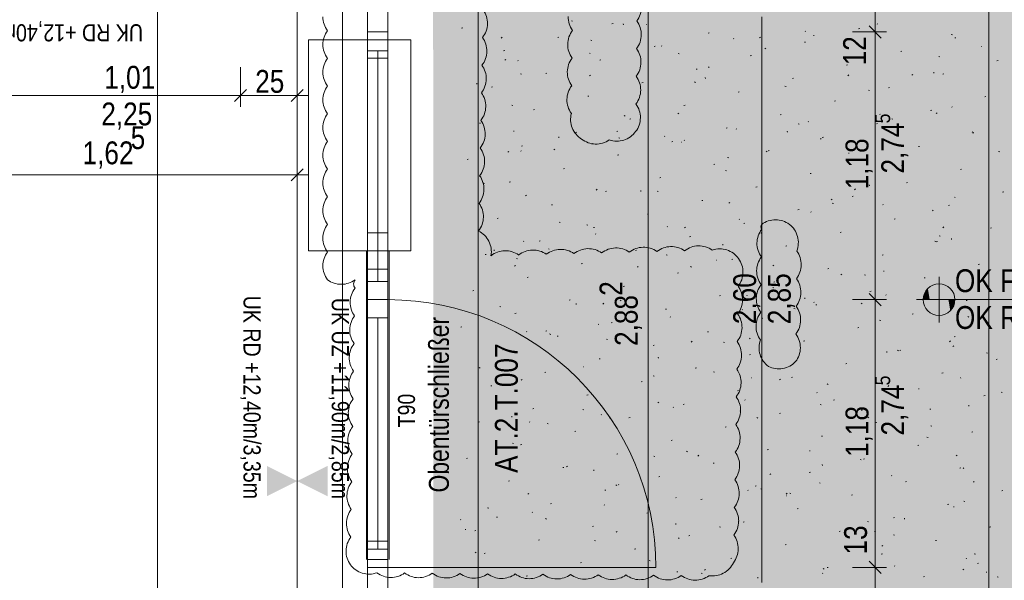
# Model space of a CAD drawing. Extents: x -420 to 300, y 62 to 1112.
# Tile 241 of 256: x -27 to 60, y 780 to 829. Entities that reach past the tile are written whole.
import ezdxf
from ezdxf.lldxf.tags import DXFTag

# ---------------------------------------------------------------- set-up
doc = ezdxf.new("R2010")
doc.units = 0
doc.layers.get('0').update_dxf_attribs({"lineweight": 13})
for name, color, linetype, lineweight, true_color in [('30 -33 Aussenwände- 7 Fassade_ Elemente', 7, 'Continuous', 9, 0x00aacc), ('30 -35 Decken- 1 Konstruktion-Träger- Stahlbeton', 7, 'Continuous', 13, 0x33aa00), ('60- 61 allgemeine Ausstattung- 4 Terrassen', 9, 'Continuous', 9, 0x808080), ('70 -72 Beschriftung- 1 Beschriftung allgemein', 7, 'Continuous', 9, 0xff6633), ('70 -75 Raumstempel-2 Verweislinie', 3, 'Continuous', 9, 0x00ff00), ('70 -76 Bemaßung- 2 Allgemein', 9, 'Continuous', 5, 0x808080), ('70 -77 Revision- 2 Wolken', 7, 'Continuous', 18, 0x944cff), ('iwb_Layout BA_Markierung', 7, 'Continuous', 9, 0xbadcdc)]:
    doc.layers.add(name, color=color, linetype=linetype, lineweight=lineweight, true_color=true_color)
for name, color, linetype, lineweight in [('70 -71 Achsen- 1 Gebäudeachsen', 7, 'STRICHPUNKT2-A06CPUWML0', 18), ('70 -72 Beschriftung- 5 Höhenkoten-A06CPUWJL0', 7, 'Continuous', 15), ('Keine-A06CPUWIL0', 7, 'Continuous', 9)]:
    doc.layers.add(name, color=color, linetype=linetype, lineweight=lineweight)
doc.styles.get("Standard").update_dxf_attribs({"font": 'ARIALN.TTF'})
tags = doc.linetypes.add('grob-A06CPUWHL0', pattern=[14, 3, -8, 3]).pattern_tags.tags
tags[8:9] = [DXFTag(74, 4), DXFTag(75, 0), DXFTag(340, '0'), DXFTag(46, 0.0), DXFTag(50, 0.0), DXFTag(44, 0.0), DXFTag(45, 0.0)]
tags[6:7] = [DXFTag(74, 4), DXFTag(75, 0), DXFTag(340, '0'), DXFTag(46, 0.0), DXFTag(50, 0.0), DXFTag(44, 0.0), DXFTag(45, 0.0)]
tags[4:5] = [DXFTag(74, 4), DXFTag(75, 0), DXFTag(340, '0'), DXFTag(46, 0.0), DXFTag(50, 0.0), DXFTag(44, 0.0), DXFTag(45, 0.0)]
tags = doc.linetypes.add('STRICHPUNKT2-A06CPUWML0', pattern=[12.7, 6.35, -3.175, 0, -3.175]).pattern_tags.tags
tags[10:11] = [DXFTag(74, 4), DXFTag(75, 0), DXFTag(340, '0'), DXFTag(46, 0.0), DXFTag(50, 0.0), DXFTag(44, 0.0), DXFTag(45, 0.0)]
tags[8:9] = [DXFTag(74, 4), DXFTag(75, 0), DXFTag(340, '0'), DXFTag(46, 0.0), DXFTag(50, 0.0), DXFTag(44, 0.0), DXFTag(45, 0.0)]
tags[6:7] = [DXFTag(74, 4), DXFTag(75, 0), DXFTag(340, '0'), DXFTag(46, 0.0), DXFTag(50, 0.0), DXFTag(44, 0.0), DXFTag(45, 0.0)]
tags[4:5] = [DXFTag(74, 4), DXFTag(75, 0), DXFTag(340, '0'), DXFTag(46, 0.0), DXFTag(50, 0.0), DXFTag(44, 0.0), DXFTag(45, 0.0)]

# ---------------------------------------------------------------- blocks, each defined once
blk = doc.blocks.new('Polygon-A06CPUWBL0', base_point=(9.64, 86.518))
at = {"color": 0, "linetype": 'ByBlock', "lineweight": -2, "ltscale": 0.13}
blk.add_solid([(9.807, 86.695), (9.64, 1083.814), (76.501, 86.518), (76.501, 1083.814)], dxfattribs=at)
blk = doc.blocks.new('Referenz-A06CPUWNL0', base_point=(-395.238, 76.953))
at = {"layer": '30 -33 Aussenwände- 7 Fassade_ Elemente', "color": 0, "linetype": 'grob-A06CPUWHL0', "ltscale": 0.13}
for p, q in [((13.642, 775.453), (13.642, 833.453)), ((3.802, 781.553), (3.802, 808.753)), ((5.802, 781.553), (5.802, 808.753)), ((5.702, 807.153), (5.702, 783.153)), ((29.302, 780.853), (5.702, 780.853))]:
    blk.add_line(p, q, dxfattribs=at)
at = {"layer": '30 -33 Aussenwände- 7 Fassade_ Elemente', "color": 0, "linetype": 'Continuous', "lineweight": 18, "ltscale": 0.18}
for p, q in [((3.902, 830.453), (3.902, 828.053)), ((5.702, 828.053), (5.702, 830.453)), ((3.902, 828.053), (3.902, 826.378)), ((5.702, 828.053), (3.902, 828.053)), ((5.702, 826.378), (5.702, 828.053)), ((3.902, 826.378), (5.702, 826.378)), ((4.802, 826.378), (4.802, 806.053)), ((3.902, 806.053), (5.702, 806.053)), ((3.902, 804.453), (3.902, 806.053)), ((5.702, 806.053), (5.702, 804.453)), ((5.702, 804.453), (3.902, 804.453)), ((3.902, 780.853), (3.902, 804.453)), ((3.902, 802.853), (3.902, 804.453)), ((5.702, 804.453), (5.702, 780.853)), ((5.702, 804.453), (5.702, 802.853)), ((5.702, 802.853), (3.902, 802.853)), ((4.802, 782.453), (4.802, 802.853)), ((3.902, 782.453), (5.702, 782.453)), ((3.902, 780.853), (3.902, 782.453)), ((5.702, 782.453), (5.702, 780.853)), ((5.702, 780.853), (3.902, 780.853)), ((3.902, 778.453), (3.902, 780.853)), ((5.702, 780.853), (5.702, 778.453))]:
    blk.add_line(p, q, dxfattribs=at)
at = {"layer": '30 -33 Aussenwände- 7 Fassade_ Elemente', "color": 0}
for p, q in [((3.902, 827.353), (-1.298, 827.353)), ((-1.298, 827.353), (-1.298, 808.753)), ((3.902, 825.753), (3.902, 827.353)), ((3.902, 827.353), (5.702, 827.353)), ((5.702, 827.353), (7.702, 827.353)), ((5.702, 827.353), (5.702, 825.753)), ((7.702, 827.353), (7.702, 808.753)), ((5.702, 825.753), (3.902, 825.753)), ((3.902, 810.353), (3.902, 825.753)), ((4.802, 810.353), (4.802, 825.753)), ((5.702, 825.753), (5.702, 810.353)), ((5.702, 810.353), (3.902, 810.353)), ((3.902, 810.353), (3.902, 808.753)), ((5.702, 808.753), (5.702, 810.353)), ((-1.298, 808.753), (3.902, 808.753)), ((3.902, 808.753), (5.702, 808.753)), ((7.702, 808.753), (5.702, 808.753))]:
    blk.add_line(p, q, dxfattribs=at)
at = {"layer": '30 -33 Aussenwände- 7 Fassade_ Elemente', "color": 0, "linetype": 'Continuous', "ltscale": 0.13}
for p, q in [((3.902, 826.378), (3.902, 806.053)), ((5.702, 826.378), (3.902, 826.378)), ((5.702, 806.053), (5.702, 826.378)), ((3.902, 807.153), (3.902, 808.753)), ((3.902, 808.753), (5.702, 808.753)), ((5.702, 808.753), (5.702, 807.153)), ((5.702, 807.153), (3.902, 807.153)), ((3.902, 806.053), (5.702, 806.053)), ((3.902, 804.453), (3.902, 780.853)), ((5.702, 804.453), (3.902, 804.453)), ((5.702, 780.853), (5.702, 804.453)), ((3.902, 781.553), (3.902, 783.153)), ((3.902, 783.153), (5.702, 783.153)), ((5.702, 783.153), (5.702, 781.553)), ((5.702, 781.553), (3.902, 781.553)), ((3.902, 780.853), (5.702, 780.853))]:
    blk.add_line(p, q, dxfattribs=at)
at = {"layer": '30 -33 Aussenwände- 7 Fassade_ Elemente', "color": 0, "linetype": 'grob-A06CPUWHL0', "ltscale": 0.13}
blk.add_ellipse((5.702, 780.853), major_axis=(23.6, 0), ratio=1, start_param=0, end_param=1.570796, dxfattribs=at)
at = {"layer": '30 -35 Decken- 1 Konstruktion-Träger- Stahlbeton', "color": 0, "linetype": 'grob-A06CPUWHL0', "lineweight": -2, "ltscale": 0.13}
for p, q in [((-2.298, 995.453), (-2.298, 778.453)), ((5.702, 995.453), (5.702, 778.453))]:
    blk.add_line(p, q, dxfattribs=at)
at = {"layer": '60- 61 allgemeine Ausstattung- 4 Terrassen', "color": 0}
for p, q in [((21.865, 829.029), (21.96, 829)), ((25.443, 828.768), (25.539, 828.792)), ((26.443, 828.672), (26.434, 828.76)), ((28.442, 828.728), (28.487, 828.725)), ((48.832, 828.745), (48.799, 828.782)), ((12.187, 828.389), (12.283, 828.413)), ((33.925, 827.956), (34.02, 827.98)), ((42.501, 828.096), (42.468, 828.133)), ((47.181, 828.336), (47.276, 828.359)), ((55.344, 827.829), (55.438, 827.801)), ((15.753, 827.588), (15.681, 827.521)), ((20.668, 827.577), (20.764, 827.601)), ((23.589, 827.334), (23.681, 827.297)), ((36.17, 827.447), (36.137, 827.483)), ((38.524, 827.612), (38.452, 827.545)), ((42.406, 827.145), (42.501, 827.169)), ((43.206, 827.754), (43.25, 827.751)), ((55.662, 827.524), (55.757, 827.548)), ((15.893, 826.387), (15.989, 826.411)), ((23.508, 826.148), (23.475, 826.185)), ((29.149, 826.766), (29.245, 826.79)), ((29.839, 826.797), (29.806, 826.834)), ((31.278, 826.151), (31.372, 826.123)), ((38.919, 826.615), (39.01, 826.578)), ((50.887, 826.334), (50.982, 826.357)), ((57.97, 826.78), (58.014, 826.777)), ((16.088, 825.637), (16.007, 825.58)), ((17.176, 825.499), (17.143, 825.535)), ((24.374, 825.575), (24.47, 825.599)), ((37.631, 825.954), (37.726, 825.978)), ((54.249, 825.897), (54.34, 825.86)), ((59.368, 825.522), (59.463, 825.546)), ((17.386, 824.365), (17.477, 824.328)), ((19.599, 824.385), (19.695, 824.409)), ((32.855, 824.764), (32.951, 824.788)), ((34.019, 824.968), (33.939, 824.912)), ((46.112, 825.143), (46.207, 825.167)), ((53.816, 824.431), (53.807, 824.52)), ((13.528, 823.451), (13.519, 823.539)), ((23.539, 824.244), (23.467, 824.177)), ((28.08, 823.573), (28.176, 823.597)), ((32.715, 823.647), (32.806, 823.61)), ((33.672, 823.941), (33.663, 824.029)), ((41.337, 823.952), (41.432, 823.976)), ((46.31, 824.268), (46.238, 824.201)), ((51.951, 824.3), (51.87, 824.244)), ((54.593, 824.332), (54.688, 824.355)), ((14.824, 823.194), (14.92, 823.218)), ((36.561, 822.762), (36.657, 822.786)), ((40.69, 823.274), (40.784, 823.245)), ((48.045, 822.928), (48.136, 822.891)), ((49.818, 823.141), (49.913, 823.165)), ((23.305, 822.383), (23.401, 822.407)), ((45.043, 821.95), (45.138, 821.974)), ((58.299, 822.33), (58.394, 822.353)), ((16.624, 821.596), (16.718, 821.567)), ((18.53, 821.192), (18.626, 821.216)), ((31.326, 820.9), (31.254, 820.833)), ((31.786, 821.571), (31.882, 821.595)), ((53.524, 821.139), (53.619, 821.163)), ((54.097, 820.924), (54.025, 820.857)), ((55.418, 821.431), (55.385, 821.468)), ((13.755, 820.002), (13.851, 820.025)), ((26.511, 820.678), (26.603, 820.641)), ((27.011, 820.381), (27.107, 820.405)), ((40.267, 820.76), (40.363, 820.784)), ((42.756, 820.132), (42.723, 820.169)), ((49.087, 820.782), (49.054, 820.818)), ((50.103, 820.396), (50.197, 820.367)), ((16.763, 819.312), (16.807, 819.309)), ((22.236, 819.19), (22.332, 819.214)), ((25.957, 819.323), (25.876, 819.266)), ((35.492, 819.569), (35.588, 819.593)), ((36.425, 819.483), (36.392, 819.52)), ((40.901, 819.21), (40.892, 819.298)), ((41.841, 819.959), (41.932, 819.923)), ((48.749, 819.948), (48.844, 819.972)), ((57.171, 819.241), (57.262, 819.204)), ((57.23, 819.137), (57.325, 819.161)), ((20.757, 818.72), (20.748, 818.808)), ((26.036, 818.718), (26.13, 818.689)), ((30.093, 818.834), (30.061, 818.87)), ((30.717, 818.379), (30.813, 818.403)), ((31.527, 818.338), (31.571, 818.335)), ((31.805, 818.525), (31.821, 818.484)), ((43.889, 818.655), (43.808, 818.598)), ((43.973, 818.758), (44.069, 818.782)), ((16.341, 817.531), (16.269, 817.464)), ((17.431, 817.535), (17.398, 817.571)), ((17.461, 818), (17.557, 818.023)), ((20.308, 817.709), (20.399, 817.672)), ((23.762, 818.184), (23.729, 818.221)), ((39.112, 817.556), (39.04, 817.488)), ((39.198, 817.567), (39.294, 817.591)), ((52.455, 817.946), (52.55, 817.97)), ((59.515, 817.518), (59.609, 817.49)), ((12.686, 816.809), (12.782, 816.833)), ((25.942, 817.188), (26.038, 817.212)), ((35.637, 816.991), (35.729, 816.954)), ((46.291, 817.364), (46.335, 817.361)), ((47.679, 816.756), (47.775, 816.78)), ((21.167, 815.998), (21.263, 816.021)), ((34.423, 816.377), (34.519, 816.401)), ((35.449, 815.84), (35.543, 815.812)), ((50.967, 816.272), (51.058, 816.236)), ((56.161, 815.944), (56.256, 815.968)), ((16.392, 814.807), (16.488, 814.831)), ((29.648, 815.186), (29.744, 815.21)), ((42.904, 815.565), (43, 815.589)), ((14.104, 814.74), (14.195, 814.703)), ((24.127, 814.187), (24.055, 814.12)), ((24.873, 813.996), (24.969, 814.019)), ((27.986, 813.989), (27.977, 814.077)), ((29.434, 814.022), (29.525, 813.985)), ((38.129, 814.375), (38.225, 814.399)), ((46.899, 814.211), (46.827, 814.144)), ((48.13, 814.479), (48.121, 814.567)), ((51.385, 814.754), (51.481, 814.778)), ((59.867, 813.942), (59.962, 813.966)), ((17.894, 813.677), (17.814, 813.621)), ((33.354, 813.184), (33.45, 813.208)), ((44.763, 813.304), (44.854, 813.267)), ((46.61, 813.563), (46.706, 813.587)), ((55.673, 813.467), (55.64, 813.504)), ((20.098, 812.805), (20.194, 812.829)), ((35.826, 813.009), (35.745, 812.953)), ((41.835, 812.373), (41.931, 812.397)), ((44.861, 812.963), (44.955, 812.934)), ((49.342, 812.818), (49.309, 812.854)), ((53.758, 812.341), (53.677, 812.284)), ((55.091, 812.752), (55.187, 812.776)), ((15.323, 811.615), (15.419, 811.638)), ((28.579, 811.994), (28.675, 812.017)), ((36.679, 811.519), (36.646, 811.556)), ((43.011, 812.169), (42.978, 812.205)), ((50.316, 811.561), (50.412, 811.585)), ((20.795, 811.285), (20.889, 811.256)), ((23.23, 811.053), (23.321, 811.016)), ((23.804, 810.803), (23.9, 810.827)), ((30.348, 810.87), (30.315, 810.906)), ((31.914, 810.843), (31.842, 810.776)), ((37.06, 811.182), (37.156, 811.206)), ((54.685, 810.867), (54.613, 810.8)), ((58.797, 810.75), (58.893, 810.774)), ((17.686, 809.571), (17.653, 809.608)), ((19.029, 809.613), (19.125, 809.636)), ((24.017, 810.22), (23.984, 810.257)), ((32.285, 809.992), (32.381, 810.015)), ((38.559, 810.335), (38.651, 810.298)), ((45.541, 810.371), (45.637, 810.395)), ((53.889, 809.617), (53.98, 809.58)), ((54.274, 810.085), (54.368, 810.056)), ((55.36, 809.749), (55.35, 809.837)), ((15.071, 808.768), (15.062, 808.856)), ((19.847, 808.922), (19.892, 808.919)), ((27.51, 808.801), (27.606, 808.825)), ((35.215, 809.258), (35.206, 809.346)), ((40.766, 809.18), (40.862, 809.204)), ((54.022, 809.559), (54.118, 809.583)), ((14.254, 808.422), (14.349, 808.446)), ((17.026, 808.084), (17.117, 808.048)), ((30.207, 808.407), (30.301, 808.378)), ((34.611, 807.948), (34.655, 807.945)), ((35.991, 807.99), (36.087, 808.013)), ((49.247, 808.369), (49.343, 808.393)), ((16.929, 807.475), (16.857, 807.407)), ((22.735, 807.611), (22.831, 807.634)), ((27.764, 807.364), (27.683, 807.307)), ((32.356, 807.366), (32.447, 807.329)), ((39.7, 807.499), (39.628, 807.432)), ((44.472, 807.178), (44.568, 807.202)), ((57.728, 807.557), (57.824, 807.581)), ((17.96, 806.42), (18.055, 806.444)), ((31.216, 806.799), (31.312, 806.823)), ((45.695, 806.695), (45.615, 806.639)), ((47.685, 806.648), (47.776, 806.611)), ((49.375, 806.974), (49.419, 806.971)), ((52.953, 806.367), (53.049, 806.391)), ((26.441, 805.609), (26.537, 805.632)), ((39.62, 805.529), (39.714, 805.501)), ((39.697, 805.988), (39.793, 806.011)), ((55.928, 805.503), (55.895, 805.54)), ((13.185, 805.229), (13.28, 805.253)), ((21.666, 804.418), (21.761, 804.442)), ((34.922, 804.797), (35.018, 804.821)), ((37.335, 804.837), (37.352, 804.796)), ((42.445, 804.527), (42.435, 804.615)), ((48.178, 805.176), (48.274, 805.2)), ((49.597, 804.854), (49.564, 804.891)), ((15.553, 803.851), (15.647, 803.823)), ((22.3, 804.037), (22.291, 804.125)), ((24.715, 804.13), (24.643, 804.063)), ((26.152, 804.397), (26.243, 804.36)), ((30.147, 803.607), (30.243, 803.63)), ((36.934, 803.555), (36.901, 803.592)), ((41.481, 803.679), (41.573, 803.642)), ((43.265, 804.205), (43.232, 804.241)), ((43.403, 803.986), (43.499, 804.009)), ((47.487, 804.155), (47.415, 804.087)), ((56.659, 804.365), (56.755, 804.389)), ((16.891, 803.227), (16.986, 803.251)), ((30.603, 802.906), (30.57, 802.943)), ((38.628, 802.795), (38.724, 802.819)), ((51.884, 803.174), (51.98, 803.198)), ((56.811, 802.961), (56.902, 802.924)), ((12.116, 802.037), (12.211, 802.061)), ((24.272, 802.257), (24.239, 802.293)), ((25.372, 802.416), (25.467, 802.44)), ((47.109, 801.984), (47.205, 802.008)), ((49.032, 802.652), (49.126, 802.623)), ((17.941, 801.607), (17.908, 801.644)), ((19.701, 801.718), (19.62, 801.662)), ((19.948, 801.429), (20.039, 801.392)), ((20.597, 801.225), (20.692, 801.249)), ((24.966, 800.974), (25.06, 800.945)), ((33.853, 801.605), (33.949, 801.628)), ((37.633, 801.05), (37.552, 800.994)), ((55.59, 801.172), (55.686, 801.196)), ((29.078, 800.414), (29.173, 800.438)), ((32.502, 800.786), (32.43, 800.719)), ((35.278, 800.71), (35.369, 800.673)), ((42.334, 800.793), (42.43, 800.817)), ((55.273, 800.81), (55.201, 800.743)), ((55.565, 800.382), (55.484, 800.325)), ((15.822, 800.035), (15.917, 800.059)), ((24.303, 799.223), (24.398, 799.247)), ((29.53, 799.306), (29.52, 799.394)), ((37.559, 799.603), (37.655, 799.626)), ((49.674, 799.796), (49.664, 799.885)), ((50.607, 799.992), (50.699, 799.955)), ((50.815, 799.982), (50.911, 800.006)), ((58.444, 799.774), (58.539, 799.745)), ((59.296, 799.17), (59.392, 799.194)), ((13.744, 798.46), (13.836, 798.423)), ((22.932, 798.533), (22.976, 798.53)), ((32.784, 798.412), (32.879, 798.436)), ((46.04, 798.791), (46.136, 798.815)), ((19.528, 798.033), (19.623, 798.057)), ((29.074, 797.741), (29.165, 797.705)), ((34.378, 798.096), (34.472, 798.067)), ((37.696, 797.559), (37.74, 797.556)), ((41.265, 797.601), (41.36, 797.624)), ((54.521, 797.98), (54.617, 798.004)), ((56.182, 797.54), (56.15, 797.576)), ((14.753, 796.842), (14.848, 796.866)), ((17.517, 797.418), (17.445, 797.351)), ((28.009, 797.221), (28.104, 797.245)), ((40.288, 797.442), (40.216, 797.375)), ((44.404, 797.023), (44.495, 796.986)), ((49.746, 796.789), (49.842, 796.813)), ((49.851, 796.89), (49.818, 796.927)), ((23.234, 796.031), (23.329, 796.055)), ((36.49, 796.41), (36.585, 796.434)), ((43.52, 796.241), (43.487, 796.278)), ((52.459, 796.585), (52.504, 796.582)), ((58.227, 795.978), (58.323, 796.002)), ((59.733, 796.305), (59.824, 796.268)), ((18.459, 794.84), (18.554, 794.864)), ((29.57, 795.405), (29.49, 795.348)), ((30.858, 794.942), (30.825, 794.979)), ((31.715, 795.219), (31.81, 795.243)), ((37.189, 795.592), (37.156, 795.628)), ((43.79, 795.218), (43.885, 795.19)), ((44.971, 795.599), (45.066, 795.622)), ((56.903, 795.066), (56.893, 795.154)), ((16.615, 794.085), (16.605, 794.173)), ((22.87, 794.773), (22.961, 794.736)), ((24.527, 794.293), (24.494, 794.329)), ((25.303, 794.074), (25.231, 794.006)), ((26.94, 794.029), (27.035, 794.053)), ((36.759, 794.575), (36.749, 794.663)), ((38.2, 794.054), (38.291, 794.018)), ((40.196, 794.408), (40.291, 794.432)), ((47.502, 794.736), (47.421, 794.68)), ((48.075, 794.098), (48.003, 794.031)), ((53.452, 794.787), (53.548, 794.811)), ((13.684, 793.65), (13.779, 793.674)), ((18.195, 793.644), (18.163, 793.68)), ((19.724, 793.54), (19.818, 793.512)), ((35.421, 793.217), (35.516, 793.241)), ((48.677, 793.597), (48.772, 793.62)), ((53.529, 793.336), (53.621, 793.299)), ((22.165, 792.838), (22.26, 792.862)), ((43.902, 792.406), (43.997, 792.43)), ((53.203, 792.341), (53.297, 792.312)), ((57.158, 792.785), (57.254, 792.809)), ((16.666, 791.804), (16.758, 791.767)), ((17.39, 791.648), (17.485, 791.672)), ((30.646, 792.027), (30.741, 792.051)), ((52.383, 791.595), (52.478, 791.618)), ((25.871, 790.836), (25.966, 790.86)), ((29.136, 790.663), (29.231, 790.634)), ((31.996, 791.086), (32.087, 791.049)), ((33.09, 790.729), (33.018, 790.662)), ((39.127, 791.215), (39.222, 791.239)), ((42.866, 791.148), (42.882, 791.107)), ((55.861, 790.754), (55.789, 790.686)), ((12.615, 790.457), (12.71, 790.481)), ((21.096, 789.646), (21.191, 789.67)), ((21.508, 789.759), (21.427, 789.703)), ((34.352, 790.025), (34.447, 790.049)), ((43.988, 789.844), (43.979, 789.933)), ((47.326, 790.367), (47.417, 790.33)), ((47.608, 790.404), (47.703, 790.428)), ((23.844, 789.354), (23.834, 789.442)), ((29.577, 788.834), (29.672, 788.858)), ((39.439, 789.091), (39.359, 789.034)), ((42.833, 789.213), (42.928, 789.237)), ((50.106, 788.927), (50.073, 788.963)), ((56.089, 789.593), (56.184, 789.616)), ((56.437, 789.576), (56.404, 789.612)), ((16.321, 788.455), (16.416, 788.479)), ((25.792, 788.117), (25.884, 788.08)), ((26.016, 788.143), (26.06, 788.14)), ((38.058, 788.023), (38.153, 788.047)), ((43.775, 788.277), (43.742, 788.314)), ((51.314, 788.402), (51.409, 788.426)), ((57.371, 788.422), (57.291, 788.366)), ((18.105, 787.361), (18.033, 787.294)), ((24.802, 787.644), (24.897, 787.668)), ((37.444, 787.628), (37.411, 787.664)), ((38.549, 787.785), (38.643, 787.756)), ((40.78, 787.169), (40.824, 787.166)), ((40.876, 787.385), (40.804, 787.318)), ((41.122, 787.399), (41.213, 787.362)), ((46.539, 787.211), (46.634, 787.235)), ((59.795, 787.591), (59.89, 787.614)), ((20.027, 786.453), (20.122, 786.477)), ((24.781, 786.329), (24.748, 786.366)), ((31.113, 786.979), (31.08, 787.015)), ((33.283, 786.832), (33.378, 786.856)), ((55.02, 786.4), (55.115, 786.424)), ((55.544, 786.195), (55.588, 786.192)), ((56.451, 786.68), (56.543, 786.643)), ((14.482, 786.107), (14.577, 786.078)), ((18.45, 785.68), (18.417, 785.716)), ((28.508, 785.642), (28.603, 785.666)), ((41.764, 786.021), (41.859, 786.045)), ((12.119, 785.03), (12.086, 785.067)), ((15.251, 785.263), (15.347, 785.286)), ((19.589, 785.148), (19.68, 785.111)), ((23.733, 784.451), (23.828, 784.475)), ((31.073, 784.623), (31.064, 784.711)), ((36.989, 784.83), (37.084, 784.854)), ((47.961, 784.907), (48.055, 784.879)), ((50.245, 785.209), (50.34, 785.233)), ((51.217, 785.114), (51.208, 785.202)), ((12.528, 784.206), (12.545, 784.165)), ((13.445, 784.114), (13.365, 784.057)), ((25.892, 784.017), (25.82, 783.95)), ((32.214, 783.64), (32.309, 783.664)), ((34.918, 784.43), (35.009, 784.393)), ((45.47, 784.019), (45.565, 784.043)), ((48.663, 784.041), (48.591, 783.974)), ((50.248, 783.712), (50.339, 783.675)), ((58.726, 784.398), (58.821, 784.422)), ((18.957, 783.261), (19.053, 783.284)), ((23.895, 783.229), (23.989, 783.2)), ((31.377, 783.445), (31.296, 783.389)), ((40.695, 782.828), (40.79, 782.852)), ((49.309, 782.777), (49.228, 782.721)), ((53.951, 783.207), (54.046, 783.231)), ((13.385, 782.179), (13.476, 782.142)), ((14.182, 782.07), (14.278, 782.094)), ((27.439, 782.449), (27.534, 782.473)), ((49.176, 782.017), (49.271, 782.041)), ((57.374, 782.03), (57.468, 782.001)), ((22.663, 781.259), (22.759, 781.282)), ((28.714, 781.461), (28.806, 781.424)), ((35.92, 781.638), (36.015, 781.662)), ((50.361, 780.963), (50.328, 780.999)), ((56.692, 781.612), (56.659, 781.649)), ((57.657, 781.205), (57.752, 781.229)), ((31.145, 780.447), (31.24, 780.471)), ((33.307, 780.352), (33.401, 780.323)), ((33.678, 780.673), (33.606, 780.605)), ((44.03, 780.313), (43.997, 780.35)), ((44.044, 780.743), (44.135, 780.706)), ((44.401, 780.826), (44.496, 780.85)), ((56.449, 780.697), (56.377, 780.63)), ((58.446, 780.383), (58.437, 780.471)), ((17.888, 780.068), (17.984, 780.092)), ((38.302, 779.892), (38.293, 779.98)), ((52.882, 780.015), (52.977, 780.039)), ((59.374, 780.024), (59.465, 779.988))]:
    blk.add_line(p, q, dxfattribs=at)
at = {"layer": '70 -71 Achsen- 1 Gebäudeachsen', "color": 0, "linetype": 'STRICHPUNKT2-A06CPUWML0', "ltscale": 0.18}
blk.add_line((1.702, 1084.393), (1.702, 84.953), dxfattribs=at)
at = {"layer": '70 -72 Beschriftung- 5 Höhenkoten-A06CPUWJL0', "color": 0, "linetype": 'Continuous', "ltscale": 0.15}
for p, q in [((54.269, 802.453), (54.269, 806.453)), ((54.269, 804.453), (54.269, 805.853)), ((54.269, 805.853), (54.269, 804.453)), ((52.269, 804.453), (75.823, 804.453)), ((52.869, 804.453), (54.269, 804.453)), ((54.269, 804.453), (52.869, 804.453)), ((55.669, 804.453), (54.269, 804.453)), ((54.269, 804.453), (54.269, 803.053)), ((54.269, 804.453), (55.669, 804.453)), ((54.269, 803.053), (54.269, 804.453))]:
    blk.add_line(p, q, dxfattribs=at)
for major_axis in [(0, 1.4), (1.4, 0), (-1.4, 0), (0, -1.4)]:
    blk.add_ellipse((54.269, 804.453), major_axis=major_axis, ratio=1, start_param=0, end_param=1.570796, dxfattribs=at)
at = {"layer": '70 -72 Beschriftung- 5 Höhenkoten-A06CPUWJL0', "color": 0, "lineweight": 0}
for points in [[(53.136, 804.453), (53.022, 805.089), (53.136, 805.276)], [(53.279, 804.453), (53.136, 805.276), (53.279, 805.443)], [(53.136, 804.453), (53.136, 805.276), (53.279, 804.453)], [(53.446, 804.453), (53.279, 805.443), (53.446, 805.586)], [(53.279, 804.453), (53.279, 805.443), (53.446, 804.453)], [(53.633, 804.453), (53.446, 805.586), (53.633, 805.701)], [(53.446, 804.453), (53.446, 805.586), (53.633, 804.453)], [(53.836, 804.453), (53.633, 805.701), (53.836, 805.785)], [(53.633, 804.453), (53.633, 805.701), (53.836, 804.453)], [(54.05, 804.453), (53.836, 805.785), (54.05, 805.836)], [(53.836, 804.453), (53.836, 805.785), (54.05, 804.453)], [(54.269, 804.453), (54.05, 805.836), (54.269, 805.853)], [(54.05, 804.453), (54.05, 805.836), (54.269, 804.453)], [(52.886, 804.453), (52.869, 804.453), (52.886, 804.672)], [(52.937, 804.453), (52.886, 804.672), (52.937, 804.886)], [(52.886, 804.453), (52.886, 804.672), (52.937, 804.453)], [(53.022, 804.453), (52.937, 804.886), (53.022, 805.089)], [(52.937, 804.453), (52.937, 804.886), (53.022, 804.453)], [(53.022, 804.453), (53.022, 805.089), (53.136, 804.453)], [(54.269, 803.053), (54.269, 804.453), (54.488, 803.071)], [(54.488, 803.071), (54.269, 804.453), (54.488, 804.453)], [(54.488, 803.071), (54.488, 804.453), (54.702, 803.122)], [(54.702, 803.122), (54.488, 804.453), (54.702, 804.453)], [(54.702, 803.122), (54.702, 804.453), (54.905, 803.206)], [(54.905, 803.206), (54.702, 804.453), (54.905, 804.453)], [(54.905, 803.206), (54.905, 804.453), (55.092, 803.321)], [(55.092, 803.321), (54.905, 804.453), (55.092, 804.453)], [(55.092, 803.321), (55.092, 804.453), (55.259, 803.463)], [(55.259, 803.463), (55.092, 804.453), (55.259, 804.453)], [(55.259, 803.463), (55.259, 804.453), (55.402, 803.631)], [(55.402, 803.631), (55.259, 804.453), (55.402, 804.453)], [(55.402, 803.631), (55.402, 804.453), (55.516, 803.818)], [(55.516, 803.818), (55.402, 804.453), (55.516, 804.453)], [(55.516, 803.818), (55.516, 804.453), (55.6, 804.021)], [(55.6, 804.021), (55.516, 804.453), (55.6, 804.453)], [(55.6, 804.021), (55.6, 804.453), (55.652, 804.234)], [(55.652, 804.234), (55.6, 804.453), (55.652, 804.453)], [(55.652, 804.234), (55.652, 804.453), (55.669, 804.453)]]:
    blk.add_solid(points, dxfattribs=at)
at = {"layer": '70 -75 Raumstempel-2 Verweislinie', "color": 0, "linetype": 'Continuous', "ltscale": 0.13}
blk.add_line((-14.613, 854.461), (-14.613, 746.531), dxfattribs=at)
at = {"layer": '70 -76 Bemaßung- 2 Allgemein', "color": 0, "linetype": 'Continuous', "ltscale": 0.13}
for p, q in [((58.642, 775.514), (58.642, 998.393)), ((28.642, 775.374), (28.642, 830.893)), ((48.642, 828.053), (48.642, 830.453)), ((38.642, 779.514), (38.642, 829.393)), ((46.642, 828.053), (49.642, 828.053)), ((46.642, 828.053), (49.642, 828.053)), ((48.112, 828.584), (49.173, 827.523)), ((48.112, 828.584), (49.173, 827.523)), ((48.642, 828.553), (48.642, 826.993)), ((48.642, 828.553), (48.642, 826.993)), ((48.642, 826.993), (48.642, 825.933)), ((48.642, 805.514), (48.642, 826.993)), ((-7.298, 824.953), (-7.298, 821.453)), ((-7.298, 824.953), (-7.298, 821.453)), ((-2.298, 824.953), (-2.298, 821.453)), ((-26.498, 822.453), (-28.558, 822.453)), ((-28.498, 822.453), (-26.437, 822.453)), ((-8.358, 822.453), (-26.437, 822.453)), ((-6.298, 822.453), (-8.358, 822.453)), ((-8.298, 822.453), (-6.237, 822.453)), ((-3.358, 822.453), (-6.237, 822.453)), ((-1.298, 822.453), (-3.358, 822.453)), ((-2.298, 817.953), (-2.298, 814.453)), ((-3.358, 815.453), (-33.737, 815.453)), ((-1.298, 815.453), (-3.358, 815.453)), ((48.642, 803.953), (48.642, 805.514)), ((46.642, 804.453), (49.642, 804.453)), ((46.642, 804.453), (49.642, 804.453)), ((49.173, 803.923), (48.112, 804.984)), ((48.112, 804.984), (49.173, 803.923)), ((48.642, 804.953), (48.642, 803.393)), ((48.642, 781.914), (48.642, 803.393)), ((48.642, 781.914), (48.642, 782.974)), ((48.642, 780.353), (48.642, 781.914)), ((48.642, 780.353), (48.642, 781.914)), ((49.173, 780.323), (48.112, 781.384)), ((49.173, 780.323), (48.112, 781.384)), ((46.642, 780.853), (49.642, 780.853)), ((46.642, 780.853), (49.642, 780.853)), ((48.642, 778.453), (48.642, 780.853)), ((48.642, 779.514), (48.642, 780.574))]:
    blk.add_line(p, q, dxfattribs=at)
at = {"layer": '70 -76 Bemaßung- 2 Allgemein', "color": 0, "linetype": 'Continuous', "lineweight": 20, "ltscale": 0.2}
for p, q in [((-6.767, 822.984), (-7.828, 821.923)), ((-7.828, 821.923), (-6.767, 822.984)), ((-1.767, 822.984), (-2.828, 821.923)), ((-1.767, 815.984), (-2.828, 814.923))]:
    blk.add_line(p, q, dxfattribs=at)
at = {"layer": '70 -76 Bemaßung- 2 Allgemein', "color": 0, "lineweight": 0}
for points in [[(-4.968, 787.121), (-2.298, 788.453), (-4.967, 789.792)], [(0.373, 787.121), (-2.298, 788.453), (0.371, 789.792)]]:
    blk.add_solid(points, dxfattribs=at)
at = {"layer": '70 -77 Revision- 2 Wolken', "color": 0, "linetype": 'Continuous', "ltscale": 0.18}
for centre, major_axis in [((12.436, 828.823), (2.032, -0.043)), ((26.016, 830.267), (1.613, -1.236)), ((1.998, 829.38), (-2.032, 0)), ((12.436, 828.823), (1.6, -1.253)), ((23.607, 829.387), (-2.032, 0.028)), ((25.991, 827.828), (2.032, -0.021)), ((1.997, 826.941), (-1.625, 1.219)), ((23.573, 826.949), (-1.609, 1.242)), ((12.384, 826.385), (2.032, -0.043)), ((23.573, 826.949), (-2.032, 0.028)), ((25.991, 827.828), (1.613, -1.236)), ((1.997, 826.941), (-2.032, 0)), ((12.384, 826.385), (1.6, -1.253)), ((25.966, 825.39), (2.032, -0.021)), ((1.997, 824.503), (-1.625, 1.219)), ((23.539, 824.511), (-1.609, 1.242)), ((25.966, 825.39), (1.613, -1.236)), ((1.997, 824.503), (-2.032, 0)), ((12.333, 823.947), (2.032, -0.043)), ((23.539, 824.511), (-2.032, 0.028)), ((12.333, 823.947), (1.6, -1.253)), ((25.941, 822.952), (2.032, -0.021)), ((1.996, 822.065), (-1.625, 1.219)), ((12.282, 821.509), (2.032, -0.043)), ((23.505, 822.073), (-1.609, 1.242)), ((25.941, 822.952), (1.613, -1.236)), ((1.996, 822.065), (-2.032, 0)), ((23.505, 822.073), (-2.032, 0.028)), ((12.282, 821.509), (1.6, -1.253)), ((25.916, 820.513), (2.032, -0.021)), ((1.996, 819.626), (-1.625, 1.219)), ((12.231, 819.071), (2.032, -0.043)), ((23.825, 820.348), (-1.962, 0.529)), ((25.916, 820.513), (1.613, -1.236)), ((1.996, 819.626), (-2.032, 0)), ((23.825, 820.348), (-1.887, -0.754)), ((25.874, 820.457), (0.616, -1.936)), ((1.996, 817.188), (-1.625, 1.219)), ((12.231, 819.071), (1.6, -1.253)), ((24.036, 820.2), (-1.268, -1.588)), ((24.036, 820.2), (-0.062, -2.031)), ((25.874, 820.457), (-0.669, -1.919)), ((12.18, 816.634), (2.032, -0.043)), ((1.996, 817.188), (-2.032, 0)), ((12.18, 816.634), (1.6, -1.253)), ((1.995, 814.749), (-1.625, 1.219)), ((12.128, 814.196), (2.032, -0.043)), ((1.995, 814.749), (-2.032, 0)), ((12.128, 814.196), (1.6, -1.253)), ((1.995, 812.311), (-1.625, 1.219)), ((1.995, 812.311), (-2.032, 0)), ((12.077, 811.758), (2.032, -0.043)), ((12.077, 811.758), (1.6, -1.253)), ((39.861, 809.469), (0, 2.032)), ((39.861, 809.469), (1.219, 1.626)), ((1.995, 809.873), (-1.625, 1.219)), ((12.778, 808.682), (1.812, 0.919)), ((40.249, 809.421), (-1.612, 1.237)), ((38.931, 810.873), (-0.364, 0.004)), ((38.931, 810.873), (-0.288, 0.221)), ((39.834, 809.489), (1.96, 0.536)), ((1.995, 809.873), (-2.032, 0)), ((39.834, 809.489), (1.89, -0.747)), ((12.778, 808.682), (2.001, -0.352)), ((16.04, 806.736), (-0.051, 2.031)), ((16.04, 806.736), (1.178, 1.656)), ((18.477, 806.797), (-0.051, 2.031)), ((18.477, 806.797), (1.178, 1.656)), ((20.915, 806.859), (-0.051, 2.031)), ((20.915, 806.859), (1.178, 1.656)), ((23.352, 806.92), (-0.051, 2.031)), ((23.352, 806.92), (1.178, 1.656)), ((25.79, 806.982), (-0.051, 2.031)), ((25.79, 806.982), (1.178, 1.656)), ((28.228, 807.043), (-0.051, 2.031)), ((28.228, 807.043), (1.178, 1.656)), ((30.665, 807.105), (-0.051, 2.031)), ((30.665, 807.105), (1.178, 1.656)), ((33.103, 807.167), (-0.051, 2.031)), ((33.103, 807.167), (1.178, 1.656)), ((34.945, 806.902), (0.621, 1.935)), ((34.945, 806.902), (1.657, 1.176)), ((40.249, 809.421), (-2.032, 0.023)), ((40.086, 807.539), (2.032, -0.02)), ((1.994, 807.434), (-1.625, 1.219)), ((34.956, 806.887), (2.032, -0.035)), ((40.222, 806.983), (-1.612, 1.237)), ((1.994, 807.434), (-2.032, 0)), ((40.222, 806.983), (-2.032, 0.023)), ((40.086, 807.539), (1.613, -1.235)), ((1.591, 807.838), (-1.222, -1.623)), ((1.591, 807.838), (-0.004, -2.032)), ((3.3, 805.828), (-0.493, 0.383)), ((34.956, 806.887), (1.604, -1.247)), ((40.062, 805.101), (2.032, -0.02)), ((4.4, 804.215), (-1.605, 1.246)), ((3.3, 805.828), (-0.624, 0.01)), ((34.914, 804.449), (2.032, -0.035)), ((40.195, 804.544), (-1.612, 1.237)), ((34.914, 804.449), (1.604, -1.247)), ((40.195, 804.544), (-2.032, 0.023)), ((40.062, 805.101), (1.613, -1.235)), ((4.4, 804.215), (-2.032, 0.034)), ((40.037, 802.663), (2.032, -0.02)), ((4.359, 801.777), (-1.605, 1.246)), ((34.871, 802.011), (2.032, -0.035)), ((40.168, 802.106), (-1.612, 1.237)), ((4.359, 801.777), (-2.032, 0.034)), ((34.871, 802.011), (1.604, -1.247)), ((40.168, 802.106), (-2.032, 0.023)), ((40.037, 802.663), (1.613, -1.235)), ((40.013, 800.224), (2.032, -0.02)), ((4.319, 799.339), (-1.605, 1.246)), ((34.829, 799.573), (2.032, -0.035)), ((40.435, 800.201), (-1.906, 0.704)), ((40.013, 800.224), (1.613, -1.235)), ((4.319, 799.339), (-2.032, 0.034)), ((34.829, 799.573), (1.604, -1.247)), ((40.435, 800.201), (-1.947, -0.58)), ((34.787, 797.135), (2.032, -0.035)), ((40.145, 800.38), (-0.92, -1.812)), ((40.145, 800.38), (0.351, -2.001)), ((4.278, 796.901), (-1.605, 1.246)), ((4.278, 796.901), (-2.032, 0.034)), ((34.787, 797.135), (1.604, -1.247)), ((34.745, 794.697), (2.032, -0.035)), ((4.238, 794.463), (-1.605, 1.246)), ((4.238, 794.463), (-2.032, 0.034)), ((34.745, 794.697), (1.604, -1.247)), ((4.197, 792.025), (-1.605, 1.246)), ((34.702, 792.259), (2.032, -0.035)), ((4.197, 792.025), (-2.032, 0.034)), ((34.702, 792.259), (1.604, -1.247)), ((4.157, 789.587), (-1.605, 1.246)), ((34.66, 789.821), (2.032, -0.035)), ((34.66, 789.821), (1.604, -1.247)), ((4.157, 789.587), (-2.032, 0.034)), ((4.116, 787.149), (-1.605, 1.246)), ((34.618, 787.383), (2.032, -0.035)), ((4.116, 787.149), (-2.032, 0.034)), ((34.618, 787.383), (1.604, -1.247)), ((4.076, 784.711), (-1.605, 1.246)), ((34.575, 784.945), (2.032, -0.035)), ((4.076, 784.711), (-2.032, 0.034)), ((34.575, 784.945), (1.604, -1.247)), ((34.533, 782.507), (2.032, -0.035)), ((4.035, 782.273), (-1.605, 1.246)), ((4.035, 782.273), (-2.032, 0.034)), ((34.533, 782.507), (1.604, -1.247)), ((4.026, 782.285), (-1.636, -1.205)), ((34.298, 782.123), (0.953, -1.795)), ((4.026, 782.285), (-0.586, -1.946)), ((5.958, 781.992), (-1.234, -1.615)), ((5.958, 781.992), (-0.018, -2.032)), ((8.396, 781.97), (-1.234, -1.615)), ((8.396, 781.97), (-0.018, -2.032)), ((10.834, 781.948), (-1.234, -1.615)), ((10.834, 781.948), (-0.018, -2.032)), ((13.273, 781.926), (-1.234, -1.615)), ((13.273, 781.926), (-0.018, -2.032)), ((15.711, 781.905), (-1.234, -1.615)), ((15.711, 781.905), (-0.018, -2.032)), ((18.149, 781.883), (-1.234, -1.615)), ((18.149, 781.883), (-0.018, -2.032)), ((20.588, 781.861), (-1.234, -1.615)), ((20.588, 781.861), (-0.018, -2.032)), ((23.026, 781.839), (-1.234, -1.615)), ((23.026, 781.839), (-0.018, -2.032)), ((25.464, 781.817), (-1.234, -1.615)), ((25.464, 781.817), (-0.018, -2.032)), ((27.903, 781.796), (-1.234, -1.615)), ((27.903, 781.796), (-0.018, -2.032)), ((30.341, 781.774), (-1.234, -1.615)), ((30.341, 781.774), (-0.018, -2.032)), ((32.779, 781.752), (-1.234, -1.615)), ((32.779, 781.752), (-0.018, -2.032)), ((34.298, 782.123), (-0.314, -2.008))]:
    blk.add_ellipse(centre, major_axis=major_axis, ratio=1, start_param=0, end_param=0.643501, dxfattribs=at)
at = {"layer": '30 -33 Aussenwände- 7 Fassade_ Elemente', "color": 0, "linetype": 'ByBlock', "ltscale": 0.13, "insert": (7.506, 825.023), "char_height": 0.0036, "attachment_point": 1, "rotation": 270}
for s in ['{\\fArial Narrow;instanceID}', '{\\fArial Narrow;IFC_UUID}']:
    blk.add_mtext(s, dxfattribs=at)
at = {"layer": '70 -72 Beschriftung- 1 Beschriftung allgemein', "color": 0, "linetype": 'Continuous', "ltscale": 0.13, "attachment_point": 1, "rotation": 90}
for s, insert, char_height in [('{\\fArial Narrow;Obentürschließer}', (9.305, 787.452), 1.76205), ('{\\fArial Narrow;AT.2.T.007}', (15.127, 789.176), 2.01377)]:
    blk.add_mtext(s, dxfattribs=dict(at, insert=insert, char_height=char_height))
at = {"layer": '70 -72 Beschriftung- 5 Höhenkoten-A06CPUWJL0', "color": 0, "linetype": 'Continuous', "ltscale": 0.15, "char_height": 2.01377, "attachment_point": 1}
for s, insert in [('{\\fArial Narrow;OK FFB +9,03}', (55.669, 807.133)), ('{\\fArial Narrow;OK RB   +8,70}', (55.669, 803.888))]:
    blk.add_mtext(s, dxfattribs=dict(at, insert=insert))
at = {"layer": '70 -76 Bemaßung- 2 Allgemein', "color": 0, "linetype": 'Continuous', "ltscale": 0.13, "attachment_point": 1}
for s, insert, char_height, rotation in [('{\\fArial Narrow;UK RD +12,40m/3,35m}', (-15.882, 827.229), 1.51033, 180), ('{\\fArial Narrow;12}', (45.816, 825.112), 2.01377, 90), ('{\\fArial Narrow;5}', (48.618, 820.002), 1.34258, 90), ('{\\fArial Narrow;2,74}', (49.178, 815.576), 2.01377, 90), ('{\\fArial Narrow;1,18}', (46.027, 814.183), 2.01377, 90), ('{\\fArial Narrow;2,60}', (36.127, 802.295), 2.01377, 90), ('{\\fArial Narrow;2,85}', (39.18, 802.289), 2.01377, 90), ('{\\fArial Narrow;2}', (24.349, 804.798), 2.01377, 90), ('{\\fArial Narrow;2,88}', (25.691, 800.372), 2.01377, 90), ('{\\fArial Narrow;UK RD +12,40m/3,35m}', (-5.522, 804.806), 1.51033, 270), ('{\\fArial Narrow;UK UZ +11,90m/2,85m}', (2.253, 804.614), 1.51033, 270), ('{\\fArial Narrow;5}', (48.618, 796.902), 1.34258, 90), ('{\\fArial Narrow;2,74}', (49.178, 792.476), 2.01377, 90), ('{\\fArial Narrow;1,18}', (46.027, 790.583), 2.01377, 90), ('{\\fArial Narrow;13}', (45.9, 781.986), 2.01377, 90)]:
    blk.add_mtext(s, dxfattribs=dict(at, insert=insert, char_height=char_height, rotation=rotation))
at = {"layer": '70 -76 Bemaßung- 2 Allgemein', "color": 0, "linetype": 'Continuous', "ltscale": 0.13, "char_height": 2.01377, "attachment_point": 1}
for s, insert in [('{\\fArial Narrow;1,01}', (-19.305, 825.069)), ('{\\fArial Narrow;25}', (-6, 824.704)), ('{\\fArial Narrow;2,25}', (-19.562, 821.835)), ('{\\fArial Narrow;5}', (-16.972, 819.746)), ('{\\fArial Narrow;1,62}', (-21.217, 818.404))]:
    blk.add_mtext(s, dxfattribs=dict(at, insert=insert))
at = {"layer": 'Keine-A06CPUWIL0', "color": 0, "linetype": 'Continuous', "ltscale": 0.13, "insert": (6.584, 793.202), "char_height": 1.49774, "attachment_point": 1, "rotation": 90}
blk.add_mtext('{\\fArial Narrow;T90}', dxfattribs=at)

msp = doc.modelspace()

# ---------------------------------------------------------------- block references
at = {"color": 8, "lineweight": 13, "ltscale": 0.13, "true_color": 0x808080}
msp.add_blockref('Referenz-A06CPUWNL0', (-395.238, 76.953), dxfattribs=at)
at = {"layer": 'iwb_Layout BA_Markierung', "ltscale": 0.13}
msp.add_blockref('Polygon-A06CPUWBL0', (9.64, 86.518), dxfattribs=at)

doc.saveas('drawing.dxf')
